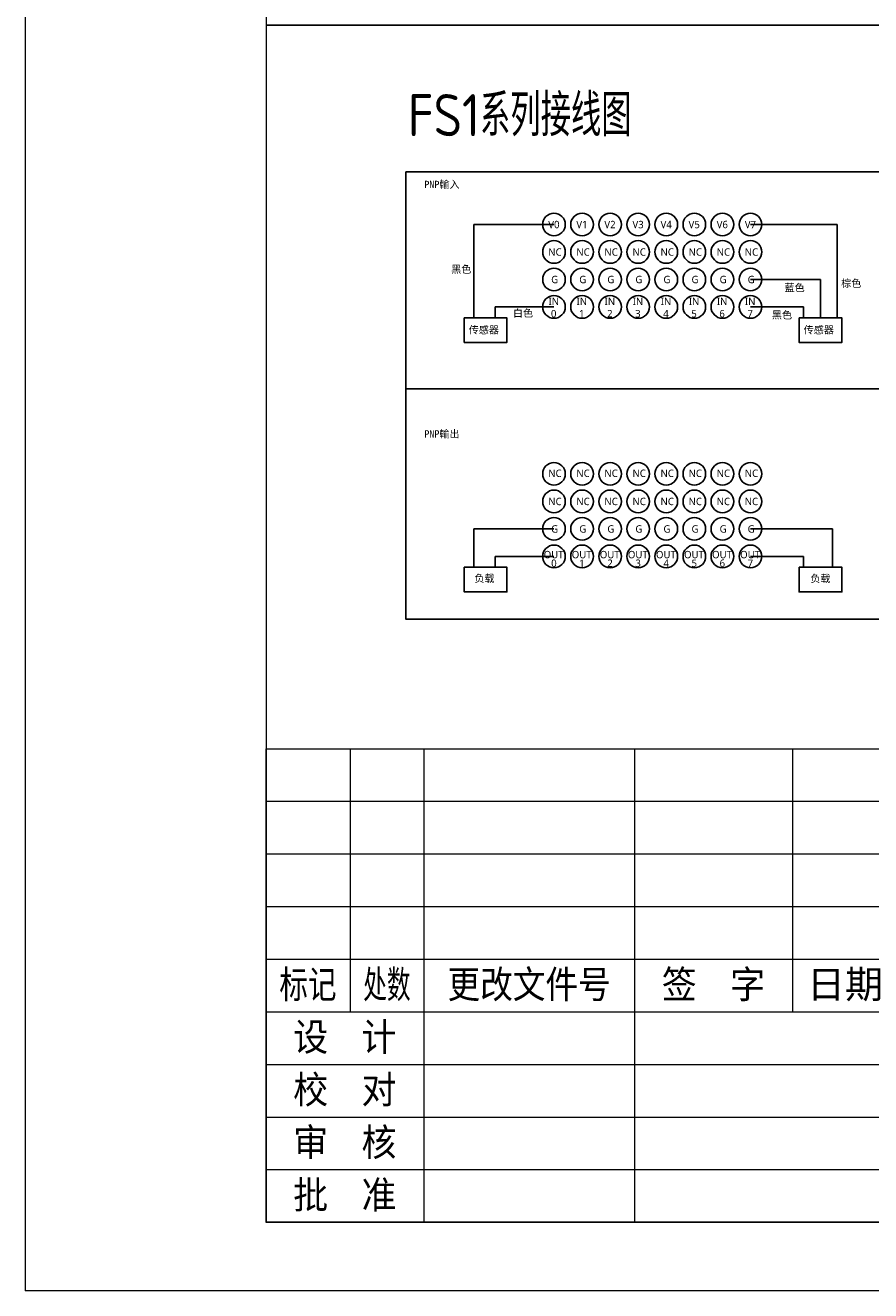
# Model space of a CAD drawing. Header units: millimetres. Extents: x 2293 to 4250, y -591 to 894.
# Tile 1 of 117: x 3200 to 3601, y -591 to 10. Entities that reach past the tile are written whole.
import ezdxf

# ---------------------------------------------------------------- set-up
doc = ezdxf.new("R2010")
doc.units = ezdxf.units.MM
doc.layers.add('100', color=7, linetype='Continuous', true_color=0xffffff)
doc.layers.add('125', color=7, linetype='Continuous', true_color=0xffffff)
doc.styles.add('chinesef_fs', font='simplex.shx', dxfattribs={"bigfont": 'gbcbig.shx'})
doc.styles.add('ideas_century', font='simplex.shx')
doc.styles.add('汉字标准样式', font='gbenor.shx', dxfattribs={"width": 0.8, "height": 5, "bigfont": 'gbcbig.shx'})

# ---------------------------------------------------------------- blocks, each defined once
blk = doc.blocks.new('TabularNote1')
at = {"layer": '125', "color": 3, "linetype": 'Continuous', "lineweight": 18}
for p, q in [((22.84, 51.5), (30.84, 51.5)), ((22.84, 51.5), (22.84, 46.5)), ((30.84, 51.5), (30.84, 46.5)), ((30.84, 51.5), (37.84, 51.5)), ((37.84, 51.5), (37.84, 46.5)), ((37.84, 51.5), (57.84, 51.5)), ((57.84, 51.5), (57.84, 46.5)), ((57.84, 51.5), (72.84, 51.5)), ((72.84, 51.5), (72.84, 46.5)), ((72.84, 51.5), (82.84, 51.5)), ((82.84, 51.5), (82.84, 46.5)), ((22.84, 46.5), (30.84, 46.5)), ((22.84, 46.5), (22.84, 41.5)), ((30.84, 46.5), (37.84, 46.5)), ((30.84, 46.5), (30.84, 41.5)), ((37.84, 46.5), (57.84, 46.5)), ((37.84, 46.5), (37.84, 41.5)), ((57.84, 46.5), (72.84, 46.5)), ((57.84, 46.5), (57.84, 41.5)), ((72.84, 46.5), (82.84, 46.5)), ((72.84, 46.5), (72.84, 41.5)), ((82.84, 46.5), (82.84, 41.5)), ((22.84, 41.5), (30.84, 41.5)), ((22.84, 41.5), (22.84, 36.5)), ((30.84, 41.5), (37.84, 41.5)), ((30.84, 41.5), (30.84, 36.5)), ((37.84, 41.5), (57.84, 41.5)), ((37.84, 41.5), (37.84, 36.5)), ((57.84, 41.5), (72.84, 41.5)), ((57.84, 41.5), (57.84, 36.5)), ((72.84, 41.5), (82.84, 41.5)), ((72.84, 41.5), (72.84, 36.5)), ((82.84, 41.5), (82.84, 36.5)), ((22.84, 36.5), (30.84, 36.5)), ((22.84, 36.5), (22.84, 31.5)), ((30.84, 36.5), (37.84, 36.5)), ((30.84, 36.5), (30.84, 31.5)), ((37.84, 36.5), (57.84, 36.5)), ((37.84, 36.5), (37.84, 31.5)), ((57.84, 36.5), (72.84, 36.5)), ((57.84, 36.5), (57.84, 31.5)), ((72.84, 36.5), (82.84, 36.5)), ((72.84, 36.5), (72.84, 31.5)), ((82.84, 36.5), (82.84, 31.5)), ((22.84, 31.5), (30.84, 31.5)), ((22.84, 31.5), (22.84, 26.5)), ((30.84, 31.5), (37.84, 31.5)), ((30.84, 31.5), (30.84, 26.5)), ((37.84, 31.5), (57.84, 31.5)), ((37.84, 31.5), (37.84, 26.5)), ((57.84, 31.5), (72.84, 31.5)), ((57.84, 31.5), (57.84, 26.5)), ((72.84, 31.5), (82.84, 31.5)), ((72.84, 31.5), (72.84, 26.5)), ((82.84, 31.5), (82.84, 26.5)), ((22.84, 26.5), (30.84, 26.5)), ((22.84, 26.5), (22.84, 21.5)), ((30.84, 26.5), (37.84, 26.5)), ((37.84, 26.5), (57.84, 26.5)), ((37.84, 26.5), (37.84, 21.5)), ((57.84, 26.5), (72.84, 26.5)), ((57.84, 26.5), (57.84, 21.5)), ((72.84, 26.5), (82.84, 26.5)), ((82.84, 26.5), (82.84, 21.5)), ((22.84, 21.5), (30.84, 21.5)), ((22.84, 21.5), (22.84, 16.5)), ((30.84, 21.5), (37.84, 21.5)), ((37.84, 21.5), (57.84, 21.5)), ((37.84, 21.5), (37.84, 16.5)), ((57.84, 21.5), (72.84, 21.5)), ((57.84, 21.5), (57.84, 16.5)), ((72.84, 21.5), (82.84, 21.5)), ((82.84, 21.5), (82.84, 16.5)), ((22.84, 16.5), (30.84, 16.5)), ((22.84, 16.5), (22.84, 11.5)), ((30.84, 16.5), (37.84, 16.5)), ((37.84, 16.5), (57.84, 16.5)), ((37.84, 16.5), (37.84, 11.5)), ((57.84, 16.5), (72.84, 16.5)), ((57.84, 16.5), (57.84, 11.5)), ((72.84, 16.5), (82.84, 16.5)), ((82.84, 16.5), (82.84, 11.5)), ((22.84, 11.5), (30.84, 11.5)), ((22.84, 11.5), (22.84, 6.5)), ((30.84, 11.5), (37.84, 11.5)), ((37.84, 11.5), (57.84, 11.5)), ((37.84, 11.5), (37.84, 6.5)), ((57.84, 11.5), (72.84, 11.5)), ((57.84, 11.5), (57.84, 6.5)), ((72.84, 11.5), (82.84, 11.5)), ((82.84, 11.5), (82.84, 6.5)), ((22.84, 6.5), (30.84, 6.5)), ((30.84, 6.5), (37.84, 6.5)), ((37.84, 6.5), (57.84, 6.5)), ((57.84, 6.5), (72.84, 6.5)), ((72.84, 6.5), (82.84, 6.5))]:
    blk.add_line(p, q, dxfattribs=at)
at = {"layer": '125', "color": 35, "linetype": 'Continuous', "lineweight": 13, "char_height": 3, "attachment_point": 5, "line_spacing_factor": 0.903614, "style": 'chinesef_fs'}
for s, insert in [('\\W1.5381;签 字', (65.34, 29)), ('\\W1.2559;标记', (26.84, 29)), ('\\W1.0409;处数', (34.34, 29)), ('\\W1.4351;更改文件号', (47.84, 29)), ('\\W1.6746;日期', (77.84, 29)), ('\\W1.5381;设 计', (30.34, 24)), ('\\W1.5381;校 对', (30.34, 19)), ('\\W1.3327;\\fNX ANSI Symbols|b0|i0;\\Fsimplex.shx,gbcbig.shx;', (47.84, 24)), ('\\W1.5381;审 核', (30.34, 14)), ('\\W1.3327;\\fNX ANSI Symbols|b0|i0;\\Fsimplex.shx,gbcbig.shx;', (47.84, 19)), ('\\W1.3327;\\fNX ANSI Symbols|b0|i0;\\Fsimplex.shx,gbcbig.shx;', (47.84, 14)), ('\\W1.5381;批 准', (30.34, 9)), ('\\W1.3327;\\fNX ANSI Symbols|b0|i0;\\Fsimplex.shx,gbcbig.shx;', (47.84, 9))]:
    blk.add_mtext(s, dxfattribs=dict(at, insert=insert))

msp = doc.modelspace()

# ---------------------------------------------------------------- linework, layer by layer
at = {"color": 1}
for p, q in [((3313.94, 10.33), (4213.94, 10.33)), ((3450.55, -84.29), (3412.48, -84.29)), ((3412.48, -84.29), (3412.48, -128.67)), ((3585.06, -84.29), (3543.84, -84.29)), ((3585.06, -128.67), (3585.06, -84.29)), ((3577.07, -110.41), (3543.84, -110.41)), ((3577.07, -128.67), (3577.07, -110.41)), ((3450.55, -123.47), (3422.56, -123.47)), ((3422.56, -123.47), (3422.56, -128.67)), ((3543.84, -123.47), (3569.09, -123.47)), ((3569.09, -123.47), (3569.09, -128.67)), ((3450.55, -228.92), (3412.48, -228.92)), ((3412.48, -228.92), (3412.48, -247.18)), ((3582.83, -228.92), (3543.84, -228.92)), ((3582.83, -247.18), (3582.83, -228.92)), ((3450.55, -241.98), (3422.56, -241.98)), ((3422.56, -241.98), (3422.56, -247.18)), ((3543.84, -241.98), (3569.09, -241.98)), ((3569.09, -241.98), (3569.09, -247.18))]:
    msp.add_line(p, q, dxfattribs=at)
for points in [[(3380.21, -59.24), (3605.58, -59.24), (3605.58, -271.81), (3380.21, -271.81)], [(3380.21, -59.24), (3605.58, -59.24), (3605.58, -162.32), (3380.21, -162.32)], [(3407.91, -128.67), (3428.23, -128.67), (3428.23, -140.35), (3407.91, -140.35)], [(3566.92, -128.67), (3587.23, -128.67), (3587.23, -140.35), (3566.92, -140.35)], [(3407.91, -247.18), (3428.23, -247.18), (3428.23, -258.86), (3407.91, -258.86)], [(3566.92, -247.18), (3587.23, -247.18), (3587.23, -258.86), (3566.92, -258.86)]]:
    msp.add_lwpolyline(points, close=True)
for centre in [(3450.55, -84.29), (3463.88, -84.29), (3477.21, -84.29), (3490.53, -84.29), (3503.86, -84.29), (3517.19, -84.29), (3530.51, -84.29), (3543.84, -84.29), (3450.55, -97.35), (3463.88, -97.35), (3477.21, -97.35), (3490.53, -97.35), (3503.86, -97.35), (3517.19, -97.35), (3530.51, -97.35), (3543.84, -97.35), (3450.55, -110.41), (3463.88, -110.41), (3477.21, -110.41), (3490.53, -110.41), (3503.86, -110.41), (3517.19, -110.41), (3530.51, -110.41), (3543.84, -110.41), (3450.55, -123.47), (3463.88, -123.47), (3477.21, -123.47), (3490.53, -123.47), (3503.86, -123.47), (3517.19, -123.47), (3530.51, -123.47), (3543.84, -123.47), (3450.55, -202.8), (3463.88, -202.8), (3477.21, -202.8), (3490.53, -202.8), (3503.86, -202.8), (3517.19, -202.8), (3530.51, -202.8), (3543.84, -202.8), (3450.55, -215.86), (3463.88, -215.86), (3477.21, -215.86), (3490.53, -215.86), (3503.86, -215.86), (3517.19, -215.86), (3530.51, -215.86), (3543.84, -215.86), (3450.55, -228.92), (3463.88, -228.92), (3477.21, -228.92), (3490.53, -228.92), (3503.86, -228.92), (3517.19, -228.92), (3530.51, -228.92), (3543.84, -228.92), (3450.55, -241.98), (3463.88, -241.98), (3477.21, -241.98), (3490.53, -241.98), (3503.86, -241.98), (3517.19, -241.98), (3530.51, -241.98), (3543.84, -241.98)]:
    msp.add_circle(centre, 5.37)
at = {"layer": '125', "color": 3, "linetype": 'Continuous', "lineweight": 13}
for p in [(3199.53, 894.15), (4249.53, -590.85)]:
    msp.add_line(p, (3199.53, -590.85), dxfattribs=at)
at = {"layer": '125', "color": 7, "linetype": 'Continuous', "lineweight": 18}
for p in [(3313.94, 861.62), (4213.94, -558.33)]:
    msp.add_line(p, (3313.94, -558.33), dxfattribs=at)

# ---------------------------------------------------------------- block references
at = {"layer": '125', "color": 3, "linetype": 'Continuous', "lineweight": 18, "xscale": 5, "yscale": 5, "zscale": 5}
msp.add_blockref('TabularNote1', (3199.53, -590.85), dxfattribs=at)

# ---------------------------------------------------------------- texts
at = {"color": 7, "linetype": 'Continuous', "lineweight": 13, "insert": (3381.19, -22.34), "char_height": 20, "width": 127.429, "attachment_point": 1, "style": '汉字标准样式'}
msp.add_mtext('{\\W1;FS1系列接线图}', dxfattribs=at)
at = {"char_height": 3.5, "attachment_point": 1}
for s, insert, width in [('PNP{\\f宋体|b0|i0|c134|p2;輸入}', (3389.01, -63.53), 39.8184), ('{\\f@Microsoft YaHei|b0|i0|c134|p34;V0}', (3447.83, -82.57), 10.9117), ('{\\f@Microsoft YaHei|b0|i0|c134|p34;V1}', (3461.16, -82.57), 10.9117), ('{\\f@Microsoft YaHei|b0|i0|c134|p34;V2}', (3474.48, -82.57), 10.9117), ('{\\f@Microsoft YaHei|b0|i0|c134|p34;V3}', (3487.81, -82.57), 10.9117), ('{\\f@Microsoft YaHei|b0|i0|c134|p34;V4}', (3501.14, -82.57), 10.9117), ('{\\f@Microsoft YaHei|b0|i0|c134|p34;V5}', (3514.46, -82.57), 10.9117), ('{\\f@Microsoft YaHei|b0|i0|c134|p34;V6}', (3527.79, -82.57), 10.9117), ('{\\f@Microsoft YaHei|b0|i0|c134|p34;V7}', (3541.12, -82.57), 10.9117), ('{\\f@Microsoft YaHei|b0|i0|c134|p34;NC}', (3447.83, -95.63), 10.9117), ('{\\f@Microsoft YaHei|b0|i0|c134|p34;NC}', (3461.16, -95.63), 10.9117), ('{\\f@Microsoft YaHei|b0|i0|c134|p34;NC}', (3474.48, -95.63), 10.9117), ('{\\f@Microsoft YaHei|b0|i0|c134|p34;NC}', (3487.81, -95.63), 10.9117), ('{\\f@Microsoft YaHei|b0|i0|c134|p34;NC}', (3501.14, -95.63), 10.9117), ('{\\f@Microsoft YaHei|b0|i0|c134|p34;NC}', (3514.46, -95.63), 10.9117), ('{\\f@Microsoft YaHei|b0|i0|c134|p34;NC}', (3527.79, -95.63), 10.9117), ('{\\f@Microsoft YaHei|b0|i0|c134|p34;NC}', (3541.12, -95.63), 10.9117), ('{\\f宋体|b0|i0|c134|p2;黑色}', (3401.75, -103.8), 10.8349), ('{\\f@Microsoft YaHei|b0|i0|c134|p34;G}', (3449.22, -108.69), 10.9117), ('{\\f@Microsoft YaHei|b0|i0|c134|p34;G}', (3462.55, -108.69), 10.9117), ('{\\f@Microsoft YaHei|b0|i0|c134|p34;G}', (3475.88, -108.69), 10.9117), ('{\\f@Microsoft YaHei|b0|i0|c134|p34;G}', (3489.2, -108.69), 10.9117), ('{\\f@Microsoft YaHei|b0|i0|c134|p34;G}', (3502.53, -108.69), 10.9117), ('{\\f@Microsoft YaHei|b0|i0|c134|p34;G}', (3515.86, -108.69), 10.9117), ('{\\f@Microsoft YaHei|b0|i0|c134|p34;G}', (3529.18, -108.69), 10.9117), ('{\\f@Microsoft YaHei|b0|i0|c134|p34;G}', (3542.51, -108.69), 10.9117), ('{\\f宋体|b0|i0|c134|p2;藍色}', (3560.01, -112.59), 10.8349), ('{\\f宋体|b0|i0|c134|p2;棕色}', (3586.91, -110.51), 10.8349), ('{\\f@Microsoft YaHei|b0|i0|c134|p34;IN\\P 0}', (3447.92, -119.07), 10.9117), ('{\\f@Microsoft YaHei|b0|i0|c134|p34;IN\\P 1}', (3461.25, -119.07), 10.9117), ('{\\f@Microsoft YaHei|b0|i0|c134|p34;IN\\P 2}', (3474.58, -119.07), 10.9117), ('{\\f@Microsoft YaHei|b0|i0|c134|p34;IN\\P 3}', (3487.9, -119.07), 10.9117), ('{\\f@Microsoft YaHei|b0|i0|c134|p34;IN\\P 4}', (3501.23, -119.07), 10.9117), ('{\\f@Microsoft YaHei|b0|i0|c134|p34;IN\\P 5}', (3514.56, -119.07), 10.9117), ('{\\f@Microsoft YaHei|b0|i0|c134|p34;IN\\P 6}', (3527.88, -119.07), 10.9117), ('{\\f@Microsoft YaHei|b0|i0|c134|p34;IN\\P 7}', (3541.21, -119.07), 10.9117), ('{\\f宋体|b0|i0|c134|p2;白色}', (3431.07, -124.66), 10.8349), ('{\\f宋体|b0|i0|c134|p2;黑色}', (3554.03, -125.52), 10.8349), ('{\\f宋体|b0|i0|c134|p2;传感器}', (3410.1, -132.64), 39.8184), ('{\\f宋体|b0|i0|c134|p2;传感器}', (3569.1, -132.64), 39.8184), ('PNP{\\f宋体|b0|i0|c134|p2;輸出}', (3389.01, -182.04), 39.8184), ('{\\f@Microsoft YaHei|b0|i0|c134|p34;NC}', (3447.83, -200.74), 10.9117), ('{\\f@Microsoft YaHei|b0|i0|c134|p34;NC}', (3461.16, -200.74), 10.9117), ('{\\f@Microsoft YaHei|b0|i0|c134|p34;NC}', (3474.48, -200.74), 10.9117), ('{\\f@Microsoft YaHei|b0|i0|c134|p34;NC}', (3487.81, -200.74), 10.9117), ('{\\f@Microsoft YaHei|b0|i0|c134|p34;NC}', (3501.14, -200.74), 10.9117), ('{\\f@Microsoft YaHei|b0|i0|c134|p34;NC}', (3514.46, -200.74), 10.9117), ('{\\f@Microsoft YaHei|b0|i0|c134|p34;NC}', (3527.79, -200.74), 10.9117), ('{\\f@Microsoft YaHei|b0|i0|c134|p34;NC}', (3541.12, -200.74), 10.9117), ('{\\f@Microsoft YaHei|b0|i0|c134|p34;NC}', (3447.83, -214.13), 10.9117), ('{\\f@Microsoft YaHei|b0|i0|c134|p34;NC}', (3461.16, -214.13), 10.9117), ('{\\f@Microsoft YaHei|b0|i0|c134|p34;NC}', (3474.48, -214.13), 10.9117), ('{\\f@Microsoft YaHei|b0|i0|c134|p34;NC}', (3487.81, -214.13), 10.9117), ('{\\f@Microsoft YaHei|b0|i0|c134|p34;NC}', (3501.14, -214.13), 10.9117), ('{\\f@Microsoft YaHei|b0|i0|c134|p34;NC}', (3514.46, -214.13), 10.9117), ('{\\f@Microsoft YaHei|b0|i0|c134|p34;NC}', (3527.79, -214.13), 10.9117), ('{\\f@Microsoft YaHei|b0|i0|c134|p34;NC}', (3541.12, -214.13), 10.9117), ('{\\f@Microsoft YaHei|b0|i0|c134|p34;G}', (3449.22, -227.19), 10.9117), ('{\\f@Microsoft YaHei|b0|i0|c134|p34;G}', (3462.55, -227.19), 10.9117), ('{\\f@Microsoft YaHei|b0|i0|c134|p34;G}', (3475.88, -227.19), 10.9117), ('{\\f@Microsoft YaHei|b0|i0|c134|p34;G}', (3489.2, -227.19), 10.9117), ('{\\f@Microsoft YaHei|b0|i0|c134|p34;G}', (3502.53, -227.19), 10.9117), ('{\\f@Microsoft YaHei|b0|i0|c134|p34;G}', (3515.86, -227.19), 10.9117), ('{\\f@Microsoft YaHei|b0|i0|c134|p34;G}', (3529.18, -227.19), 10.9117), ('{\\f@Microsoft YaHei|b0|i0|c134|p34;G}', (3542.51, -227.19), 10.9117), ('\\pxsm0.7;{\\f@Microsoft YaHei|b0|i0|c134|p34;OUT\\P   0}', (3445.66, -239.38), 10.9117), ('\\pxsm0.7;{\\f@Microsoft YaHei|b0|i0|c134|p34;OUT\\P   1}', (3458.98, -239.38), 10.9117), ('\\pxsm0.7;{\\f@Microsoft YaHei|b0|i0|c134|p34;OUT\\P   2}', (3472.31, -239.38), 10.9117), ('\\pxsm0.7;{\\f@Microsoft YaHei|b0|i0|c134|p34;OUT\\P   3}', (3485.64, -239.38), 10.9117), ('\\pxsm0.7;{\\f@Microsoft YaHei|b0|i0|c134|p34;OUT\\P   4}', (3498.96, -239.38), 10.9117), ('\\pxsm0.7;{\\f@Microsoft YaHei|b0|i0|c134|p34;OUT\\P   5}', (3512.29, -239.38), 10.9117), ('\\pxsm0.7;{\\f@Microsoft YaHei|b0|i0|c134|p34;OUT\\P   6}', (3525.62, -239.38), 10.9117), ('\\pxsm0.7;{\\f@Microsoft YaHei|b0|i0|c134|p34;OUT\\P   7}', (3538.94, -239.38), 10.9117), ('{\\f宋体|b0|i0|c134|p2;负载}', (3412.76, -250.71), 39.8184), ('{\\f宋体|b0|i0|c134|p2;负载}', (3572.29, -250.8), 39.8184)]:
    msp.add_mtext(s, dxfattribs=dict(at, insert=insert, width=width))
at = {"layer": '100', "color": 2, "linetype": 'Continuous', "lineweight": 13, "insert": (3553.6, -432.94), "char_height": 3, "attachment_point": 8, "line_spacing_factor": 1.204819, "style": 'ideas_century'}
msp.add_mtext('\\W1.0000;', dxfattribs=at)

doc.saveas('drawing.dxf')
